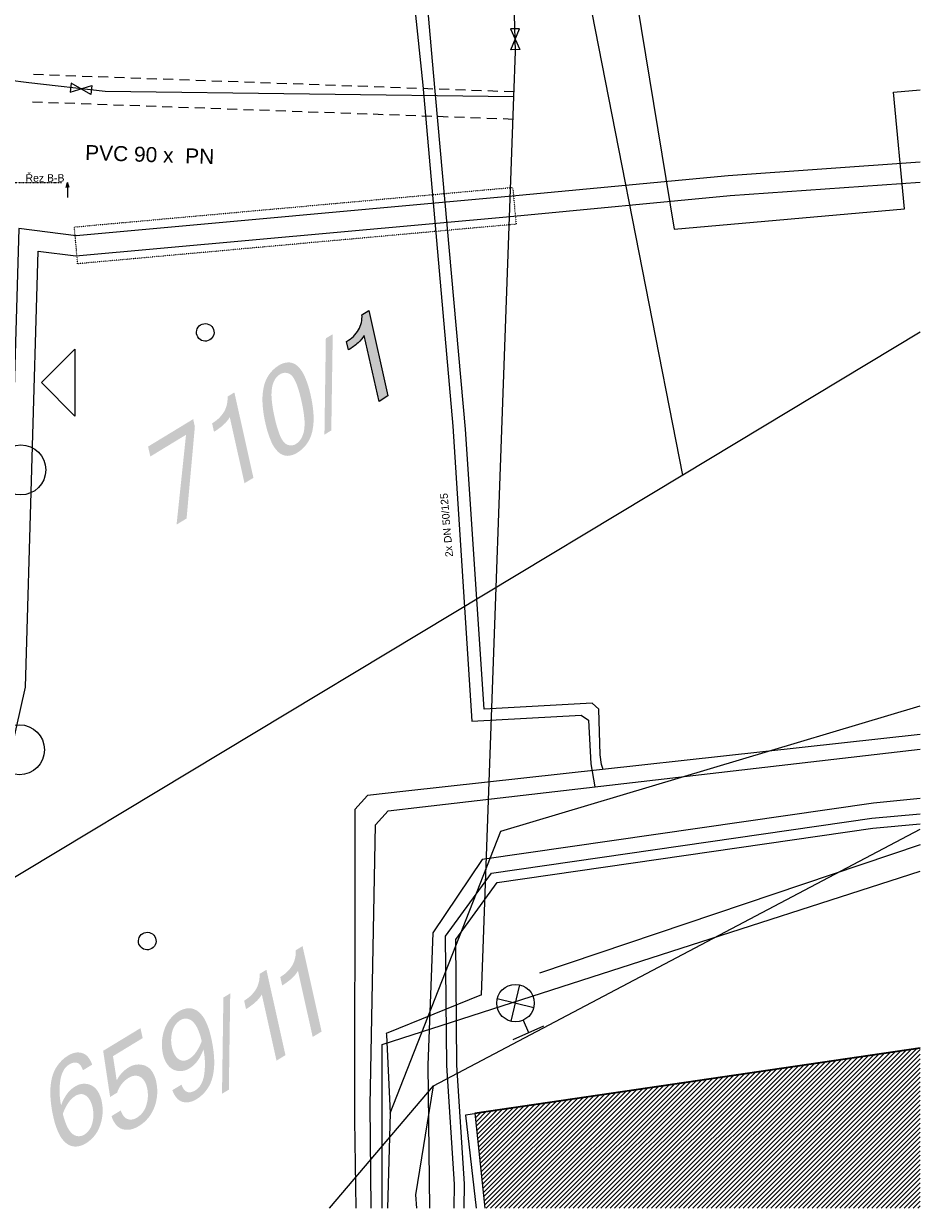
# Model space of a CAD drawing. Header units: millimetres. Extents: x -44464 to 876817, y -113448 to 101820.
# Tile 11 of 21: x 1624 to 19566, y -6774 to 16938. Entities that reach past the tile are written whole.
import ezdxf

# ---------------------------------------------------------------- set-up
doc = ezdxf.new("R2010")
doc.units = ezdxf.units.MM
doc.header["$MEASUREMENT"] = 0
for name, pattern in [('Tečkovaná S', [1.15, 0.3, -0.85]), ('Čerchovaná S', [3.5, 1.5, -0.85, 0.3, -0.85]), ('Čárkovaná', [325, 200, -125])]:
    doc.linetypes.add(name, pattern=pattern)
for name, color, linetype in [('1._POHLED ZÁPADNÍ_2_Bourané_BT_ortho', 7, 'Continuous'), ('1._POHLED ZÁPADNÍ_2_Bourané_Konstrukce - nenosné', 7, 'Continuous'), ('1._POHLED ZÁPADNÍ_2_Bourané_TZB - voda', 7, 'Continuous'), ('1._POHLED ZÁPADNÍ_2_BT_ortho', 7, 'Continuous'), ('1._POHLED ZÁPADNÍ_2_Kresby a obrázky', 7, 'Continuous'), ('1._POHLED ZÁPADNÍ_2_Situace - terén', 7, 'Continuous'), ('1._POHLED ZÁPADNÍ_2_TZB - elektroinstalace', 7, 'Continuous'), ('1._POHLED ZÁPADNÍ_2_TZB - horkovod', 7, 'Continuous'), ('1._POHLED ZÁPADNÍ_2_TZB - kanalizace', 7, 'Continuous'), ('1._POHLED ZÁPADNÍ_2_TZB - voda', 7, 'Continuous'), ('1._POHLED ZÁPADNÍ_2_Značky - řezy', 7, 'Continuous')]:
    doc.layers.add(name, color=color, linetype=linetype)
doc.styles.add('GENEROVANÝ_STYL_1', font='txt')
doc.styles.add('GENEROVANÝ_STYL_2', font='txt')
doc.linetypes.add('Elektřina - Elektrické vedení NN', pattern='A,0,[6,C.4 Situační výkres POV1.Shx,S=0.238095,R=0,X=0,Y=0.001199],-33,0', length=33)
doc.linetypes.add('Elektřina - Elektrické vedení VN', pattern='A,0,[5,C.4 Situační výkres POV1.Shx,S=0.238095,R=0,X=0,Y=0.001316],-33,0', length=33)
doc.linetypes.add('Elektřina - Sdělovací kabely - CETIN', pattern='A,0,[7,C.4 Situační výkres POV1.Shx,S=0.238095,R=0,X=0,Y=-3.25261e-19],-33,0', length=33)
doc.linetypes.add('kanalizace - dešťová', pattern='A,0,[3,C.4 Situační výkres POV1.Shx,S=0.251701,R=0,X=-0.001714,Y=0],-33,0', length=33)
doc.linetypes.add('Křížky', pattern='A,0,[8,C.4 Situační výkres POV1.Shx,S=0.128968,R=0,X=0,Y=0],-16.25,0', length=16.25)
doc.linetypes.add('vodovod - pitná voda', pattern='A,0,[2,C.4 Situační výkres POV1.Shx,S=0.238662,R=0,X=-7.14286e-05,Y=-0.0005],-33,0', length=33)

msp = doc.modelspace()

# ---------------------------------------------------------------- hatches: boundary and pattern name
at = {"layer": '1._POHLED ZÁPADNÍ_2_Kresby a obrázky', "linetype": 'Continuous', "lineweight": 20, "true_color": 0x0080c0}
for points in [[(8912, 9486), (8531, 11196), (8393, 11112, -0.146493), (8326, 10811, -0.125765), (8085, 10578), (8123, 10408, 0.049544), (8315, 10550, 0.075099), (8439, 10699), (8734, 9377)], [(7808, 10723), (7670, 10639), (7642, 8712), (7779, 8796)], [(6221, 7847), (5840, 9557), (5702, 9473, -0.146493), (5635, 9173, -0.125765), (5394, 8939), (5432, 8769, 0.049544), (5624, 8911, 0.075099), (5748, 9061), (6042, 7739)], [(5049, 8870), (5015, 9022), (4113, 8473), (4158, 8274), (4872, 8709), (4683, 6911), (4883, 7033)], [(7585, -3236), (7204, -1526), (7067, -1610, -0.146493), (6999, -1911, -0.125765), (6758, -2144), (6796, -2314, 0.049544), (6989, -2172, 0.075099), (7112, -2022), (7407, -3345)], [(6862, -3709), (6481, -1999), (6343, -2083, -0.146493), (6276, -2384, -0.125765), (6035, -2617), (6073, -2787, 0.049544), (6265, -2645, 0.075099), (6389, -2495), (6683, -3818)], [(5757, -2472), (5620, -2556), (5592, -4482), (5729, -4399)], [(3485, -4214), (3411, -3729), (4005, -3367), (3961, -3168), (3214, -3622), (3353, -4546), (3493, -4460, -0.17125), (3715, -4168, -0.10856), (3839, -4121, -0.145683), (3950, -4141, -0.13722), (4038, -4224, -0.085628), (4094, -4370, -0.13374), (4078, -4711, -0.179721), (3895, -4957, -0.095228), (3797, -4996, -0.122801), (3704, -4989, -0.144632), (3625, -4931, -0.086159), (3566, -4816), (3381, -4929, 0.097776), (3473, -5105, 0.150647), (3605, -5192, 0.117146), (3763, -5197, 0.087485), (3933, -5126, 0.169403), (4241, -4746, 0.143961), (4275, -4237, 0.09563), (4193, -4034, 0.141916), (4057, -3920, 0.242903), (3721, -3956, 0.142129)]]:
    msp.add_hatch(color=142, dxfattribs=at).paths.add_polyline_path(points)
h = msp.add_hatch(color=142, dxfattribs=at)
h.paths.add_polyline_path([(6573, 8583, 0.103392), (6718, 8364, 0.180794), (6896, 8287, 0.144), (7106, 8354, 0.20259), (7399, 8778, 0.06709), (7424, 9101, 0.043955), (7367, 9497, 0.04957), (7254, 9861, 0.103085), (7108, 10082, 0.180816), (6930, 10159, 0.144454), (6719, 10092, 0.203212), (6428, 9668, 0.06679), (6403, 9343, 0.043657), (6460, 8945, 0.04974)])
h.paths.add_polyline_path([(6835, 8556, -0.061005), (6784, 8629, -0.034283), (6736, 8737, -0.03546), (6645, 9058, -0.032198), (6588, 9400, -0.065167), (6592, 9646, -0.092105), (6650, 9814, -0.122288), (6757, 9923, -0.359793), (6992, 9889, -0.060074), (7042, 9815, -0.03393), (7091, 9706, -0.035271), (7182, 9384, -0.03236), (7239, 9043, -0.065861), (7235, 8799, -0.092653), (7176, 8633, -0.120915), (7069, 8523, -0.358198)], flags=0)
h = msp.add_hatch(color=142, dxfattribs=at)
h.paths.add_polyline_path([(4599, -4410, 0.092836), (4684, -4565, 0.143363), (4800, -4643, 0.120369), (4938, -4649, 0.089298), (5088, -4588, 0.200935), (5407, -4132, 0.067888), (5435, -3787, 0.04475), (5376, -3364, 0.059579), (5267, -3034, 0.113995), (5115, -2835, 0.169093), (4930, -2769, 0.134897), (4717, -2839, 0.175808), (4438, -3200, 0.137584), (4409, -3681, 0.090315), (4487, -3878, 0.129042), (4616, -3997, 0.261918), (4944, -3971, 0.098003), (5103, -3822, 0.071499), (5221, -3594, -0.091485), (5232, -4122, -0.083868), (5168, -4300, -0.123393), (5061, -4412, -0.0897), (4969, -4450, -0.145212), (4892, -4444, -0.136606), (4830, -4393, -0.079778), (4783, -4298)])
h.paths.add_polyline_path([(4724, -3789, -0.114063), (4644, -3698, -0.073868), (4591, -3554, -0.125259), (4598, -3232, -0.188385), (4759, -3007, -0.337046), (5004, -3033, -0.096629), (5106, -3184, -0.04966), (5186, -3427, -0.061886), (5074, -3648, -0.104119), (4938, -3782, -0.129212), (4825, -3820, -0.160141)], flags=0)
h = msp.add_hatch(color=142, dxfattribs=at)
h.paths.add_polyline_path([(2326, -5274, 0.113505), (2477, -5473, 0.169178), (2663, -5540, 0.135276), (2876, -5470, 0.175825), (3155, -5109, 0.137615), (3184, -4628, 0.090324), (3106, -4431, 0.12902), (2977, -4312, 0.261918), (2648, -4339, 0.097764), (2489, -4487, 0.071171), (2372, -4714, -0.09275), (2361, -4187, -0.083583), (2425, -4009, -0.123222), (2532, -3897, -0.089993), (2624, -3859, -0.14492), (2701, -3865, -0.135822), (2763, -3916, -0.079442), (2810, -4011), (2994, -3899, 0.091953), (2909, -3744, 0.142097), (2792, -3666, 0.121282), (2654, -3660, 0.089116), (2504, -3722, 0.2011), (2186, -4177, 0.06781), (2158, -4522, 0.044673), (2217, -4945, 0.05962)])
h.paths.add_polyline_path([(2589, -5276, -0.096016), (2487, -5124, -0.049738), (2407, -4882, -0.061953), (2519, -4660, -0.10463), (2655, -4526, -0.129893), (2768, -4488, -0.160338), (2869, -4519, -0.113311), (2949, -4611, -0.073748), (3002, -4755, -0.125237), (2995, -5077, -0.188388), (2834, -5302, -0.337667)], flags=0)
at = {"layer": '1._POHLED ZÁPADNÍ_2_Situace - terén', "linetype": 'Continuous', "lineweight": 13, "true_color": 0xaaaaaa}
h = msp.add_hatch(dxfattribs=at)
h.set_pattern_fill('Cihla_plná_0002', color=253, style=0, pattern_type=2)
h.set_pattern_definition([(45, (-7e-12, 0), (-45.96194, 45.96194), [])])
h.paths.add_polyline_path([(19566, -3559), (10652, -4867), (10851, -6774), (19566, -6774)])

# ---------------------------------------------------------------- linework, layer by layer
at = {"layer": '1._POHLED ZÁPADNÍ_2_Bourané_BT_ortho', "color": 142, "linetype": 'Continuous', "lineweight": 20, "true_color": 0x0080c0, "flags": 128}
for points in [[(8912, 9486), (8734, 9377), (8439, 10699, -0.075099), (8315, 10550, -0.049544), (8123, 10408), (8085, 10578, 0.125765), (8326, 10811, 0.146493), (8393, 11112), (8531, 11196)], [(5407, 10850, -0.414214), (5348, 10609, -0.414214), (5107, 10667, -0.414214), (5165, 10909, -0.414214)], [(4247, -1333, -0.414214), (4188, -1575, -0.414214), (3946, -1516, -0.414214), (4005, -1275, -0.414214)]]:
    msp.add_lwpolyline(points, format="xyb", close=True, dxfattribs=at)
at = {"layer": '1._POHLED ZÁPADNÍ_2_Bourané_Konstrukce - nenosné', "color": 30, "linetype": 'Continuous', "lineweight": 20, "true_color": 0xff6600, "flags": 128}
msp.add_lwpolyline([(2650, 9082), (1980, 9753), (2650, 10423)], close=True, dxfattribs=at)
at = {"layer": '1._POHLED ZÁPADNÍ_2_Bourané_TZB - voda', "color": 8, "linetype": 'vodovod - pitná voda', "lineweight": 20, "flags": 128}
for points in [[(19566, 499), (11945, -2071)], [(10783, -2501), (8874, -3278), (8882, -3300), (8957, -4873), (8904, -6774)]]:
    msp.add_lwpolyline(points, dxfattribs=at)
at = {"layer": '1._POHLED ZÁPADNÍ_2_BT_ortho', "color": 142, "linetype": 'Continuous', "lineweight": 20, "true_color": 0x0080c0, "flags": 128}
for points in [[(14811, 7902), (12593, 19238), (9846, 33295)], [(12282, 33295), (13899, 17326), (14640, 12822), (19252, 13230), (19030, 15566), (19566, 15616)], [(19566, 10762), (14811, 7902)], [(14811, 7902), (981, -425), (-196, -482)], [(9827, -4324), (19566, 814)], [(19566, -3576), (10467, -4911), (10677, -6774)], [(7745, -6774), (9827, -4324)], [(9491, -6774), (9472, -6505), (9827, -4324)]]:
    msp.add_lwpolyline(points, dxfattribs=at)
at = {"layer": '1._POHLED ZÁPADNÍ_2_Situace - terén', "color": 7, "linetype": 'Continuous', "lineweight": 13}
for p, q in [((11175, 774), (19566, 3283)), ((8957, -4873), (11175, 774))]:
    msp.add_line(p, q, dxfattribs=at)
at = {"layer": '1._POHLED ZÁPADNÍ_2_Situace - terén', "color": 7, "linetype": 'Continuous', "lineweight": 13, "flags": 128}
msp.add_lwpolyline([(19566, -3559), (10652, -4867), (10851, -6774)], dxfattribs=at)
at = {"layer": '1._POHLED ZÁPADNÍ_2_TZB - elektroinstalace', "color": 8, "linetype": 'Elektřina - Elektrické vedení NN', "lineweight": 20, "flags": 128}
for points in [[(19566, 14168), (15723, 13894), (11396, 13485), (2674, 12694), (1525, 12836), (1263, 3710), (327, -425), (-2647, -310), (-16616, -468), (-16613, 191)], [(-17014, 193), (-17017, -873), (-2652, -710), (644, -838), (1662, 3659), (1913, 12385), (2668, 12292), (11433, 13086), (15761, 13497), (19566, 13767)], [(10238, -6774), (10245, -6288), (10088, -3914), (10067, -1327), (10985, -67), (18595, 1033), (19566, 1123)], [(10438, -6774), (10446, -6283), (10288, -3907), (10268, -1391), (11098, -253), (18618, 834), (19566, 922)]]:
    msp.add_lwpolyline(points, dxfattribs=at)
at = {"layer": '1._POHLED ZÁPADNÍ_2_TZB - elektroinstalace', "color": 8, "linetype": 'Tečkovaná S', "lineweight": 20, "flags": 128}
msp.add_lwpolyline([(11410, 13661), (11477, 12925), (2703, 12132), (2637, 12868)], close=True, dxfattribs=at)
at = {"layer": '1._POHLED ZÁPADNÍ_2_TZB - elektroinstalace', "color": 8, "linetype": 'Elektřina - Elektrické vedení VN', "lineweight": 20, "flags": 128}
msp.add_lwpolyline([(19566, 1429), (18631, 1335), (10796, 206), (9814, -1258), (9708, -3910), (9743, -6774)], dxfattribs=at)
at = {"layer": '1._POHLED ZÁPADNÍ_2_TZB - elektroinstalace', "color": 8, "linetype": 'Elektřina - Sdělovací kabely - CETIN', "lineweight": 20, "flags": 128}
msp.add_lwpolyline([(8798, -6774), (8798, -3498), (19566, -24)], dxfattribs=at)
at = {"layer": '1._POHLED ZÁPADNÍ_2_TZB - horkovod', "color": 253, "linetype": 'Křížky', "lineweight": 13, "flags": 128}
for points in [[(1085, 33295), (1126, 33180), (1978, 29674), (2407, 27616), (2587, 26549), (2699, 25476), (2917, 23243), (3032, 22030), (3164, 20499), (3231, 19575), (9217, 19480), (9613, 15705), (10214, 8880), (10594, 2975), (12780, 3099), (12924, 2998), (12975, 2123), (13051, 1659)], [(13219, 2011), (13183, 2109), (13158, 2305), (13131, 3219), (13000, 3338), (10835, 3220), (10463, 8820), (9822, 15961), (9492, 19777), (9303, 19777), (3350, 19794), (3276, 20779), (3180, 22367), (3121, 23391), (2947, 25262), (2817, 26384), (2584, 27889), (2203, 29693), (1323, 33264), (1312, 33295)], [(19566, 2712), (9272, 1575), (8501, 1489), (8250, 1211), (8249, 529), (8242, -5007), (8272, -6774)], [(8574, -6774), (8555, -4710), (8651, 197), (8665, 901), (8920, 1181), (9605, 1260), (19566, 2413)]]:
    msp.add_lwpolyline(points, dxfattribs=at)
at = {"layer": '1._POHLED ZÁPADNÍ_2_TZB - kanalizace', "color": 8, "linetype": 'Continuous', "lineweight": 20}
for centre in [(1566, 8005), (1540, 2405)]:
    msp.add_circle(centre, 500, dxfattribs=at)
at = {"layer": '1._POHLED ZÁPADNÍ_2_TZB - voda', "color": 8, "linetype": 'Continuous', "lineweight": 20}
for p, q in [((11547, 16834), (11366, 16832)), ((11366, 16832), (11552, 16418)), ((11371, 16416), (11547, 16834)), ((11552, 16418), (11371, 16416)), ((2576, 15748), (2555, 15568)), ((2555, 15568), (2990, 15699)), ((2969, 15520), (2576, 15748)), ((2990, 15699), (2969, 15520)), ((11377, -3031), (11554, -2302)), ((11101, -2578), (11830, -2755)), ((11617, -3010), (11726, -3257)), ((11416, -3394), (12035, -3121))]:
    msp.add_line(p, q, dxfattribs=at)
at = {"layer": '1._POHLED ZÁPADNÍ_2_TZB - voda', "color": 8, "linetype": 'vodovod - pitná voda', "lineweight": 20, "flags": 128}
for points in [[(3252, 15578), (1727, 15756), (1306, 15806), (1246, 25589), (396, 29157), (-941, 33295)], [(11466, 16383), (11446, 17114), (8129, 29046), (6948, 33295)], [(11433, 15473), (3252, 15578)], [(10783, -2501), (11433, 15473)]]:
    msp.add_lwpolyline(points, dxfattribs=at)
at = {"layer": '1._POHLED ZÁPADNÍ_2_TZB - voda', "color": 8, "linetype": 'kanalizace - dešťová', "lineweight": 20, "flags": 128}
msp.add_lwpolyline([(11433, 15473), (11466, 16383)], dxfattribs=at)
at = {"layer": '1._POHLED ZÁPADNÍ_2_TZB - voda', "color": 8, "linetype": 'Čárkovaná', "lineweight": 20, "flags": 128}
for points in [[(11436, 15572), (1712, 15922)], [(11417, 15023), (1719, 15371)]]:
    msp.add_lwpolyline(points, dxfattribs=at)
at = {"layer": '1._POHLED ZÁPADNÍ_2_TZB - voda', "color": 8, "linetype": 'Continuous', "lineweight": 20}
msp.add_circle((11465, -2667), 375, dxfattribs=at)
at = {"layer": '1._POHLED ZÁPADNÍ_2_Značky - řezy', "color": 154, "linetype": 'Čerchovaná S', "lineweight": 13}
msp.add_line((-2556, 13758), (2383, 13758), dxfattribs=at)
at = {"layer": '1._POHLED ZÁPADNÍ_2_Značky - řezy', "color": 154, "linetype": 'Continuous', "lineweight": 13}
for p, q in [((2473, 13658), (2503, 13758)), ((2503, 13758), (2503, 13458)), ((2533, 13658), (2503, 13758))]:
    msp.add_line(p, q, dxfattribs=at)

# ---------------------------------------------------------------- texts
at = {"layer": '1._POHLED ZÁPADNÍ_2_TZB - horkovod', "color": 253, "linetype": 'Continuous', "lineweight": 13, "insert": (10217, 6270), "char_height": 150, "attachment_point": 7, "rotation": 94.9289, "style": 'GENEROVANÝ_STYL_1'}
msp.add_mtext('\\A1;{\\pql;\\fArial|b0|i0|c238|p38;2x DN 50/125}', dxfattribs=at)
at = {"layer": '1._POHLED ZÁPADNÍ_2_TZB - voda', "color": 8, "linetype": 'Continuous', "lineweight": 20, "insert": (2849, 14207), "char_height": 300, "attachment_point": 7, "rotation": 358.1162, "style": 'GENEROVANÝ_STYL_1'}
msp.add_mtext('\\A1;{\\pql;\\fArial|b0|i0|c238|p38;PVC 90 x  PN}', dxfattribs=at)
at = {"layer": '1._POHLED ZÁPADNÍ_2_Značky - řezy', "color": 154, "linetype": 'Continuous', "lineweight": 13, "insert": (1660, 13773), "char_height": 150, "attachment_point": 7, "style": 'GENEROVANÝ_STYL_2'}
msp.add_mtext('\\A1;{\\pql;\\pt0;\\fArial|b0|i0|c0|p38;Řez B-B}', dxfattribs=at)

doc.saveas('drawing.dxf')
